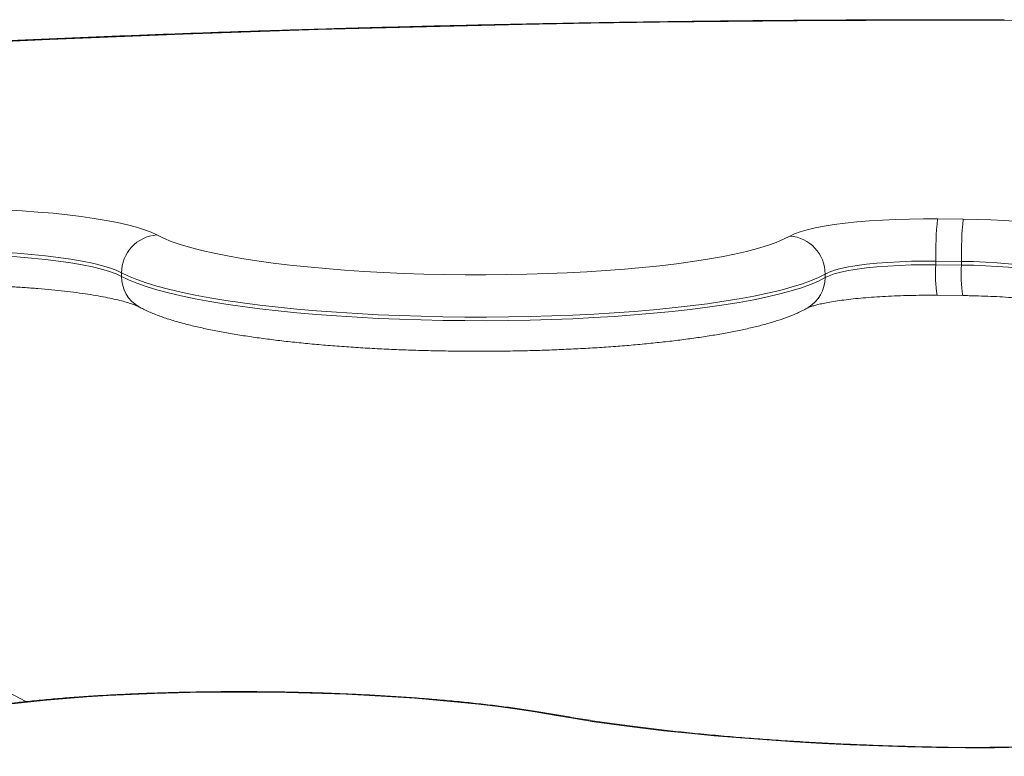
# Model space of a CAD drawing. Header units: millimetres. Extents: x 4385 to 11928, y 17253 to 36963.
# Tile 235 of 256: x 7692.722 to 7692.991, y 18776.631 to 18776.833. Entities that reach past the tile are written whole.
import ezdxf

# ---------------------------------------------------------------- set-up
doc = ezdxf.new("R2010")
doc.units = ezdxf.units.MM
doc.layers.add('БЛАГО_Ботаническая_Р$0$БЛАГО_МАФ', color=7, linetype='Continuous', lineweight=0, true_color=0x000000)

# ---------------------------------------------------------------- blocks, each defined once
blk = doc.blocks.new('БЛАГО_Ботаническая_Р$0$дио 1.15')
at = {"layer": 'БЛАГО_Ботаническая_Р$0$БЛАГО_МАФ'}
for p, q in [((1.614474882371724, 0.2598823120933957), (1.713058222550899, 0.4468625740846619)), ((1.616297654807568, 0.2378829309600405), (1.616200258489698, 0.2374100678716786)), ((1.730987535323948, 0.234079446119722), (1.731977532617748, 0.234079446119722)), ((1.731284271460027, 0.04151983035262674), (1.732274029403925, 0.04151983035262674)), ((1.72654080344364, 0.01085623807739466), (1.726489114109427, 0.003819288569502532)), ((1.734912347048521, 0.01122620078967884), (1.734860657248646, 0.004189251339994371)), ((1.734912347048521, 0.01122620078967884), (1.735902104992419, 0.01122620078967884)), ((1.735850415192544, 0.004189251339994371), (1.735902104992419, 0.01122620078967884)), ((1.747465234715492, 0.01078253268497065), (1.747413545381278, 0.003745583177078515)), ((1.734860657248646, 0.004189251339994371), (1.735850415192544, 0.004189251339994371))]:
    blk.add_line(p, q, dxfattribs=at)
at = {"layer": 'БЛАГО_Ботаническая_Р$0$БЛАГО_МАФ', "flags": 128}
for points in [[(1.801916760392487, -0.007246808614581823), (1.80186459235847, 0.01165479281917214), (1.801753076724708, 0.03054706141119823), (1.801582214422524, 0.04942329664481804), (1.801351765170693, 0.0682767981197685), (1.801061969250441, 0.08710038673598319), (1.800713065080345, 0.1058876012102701), (1.800305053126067, 0.1246315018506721), (1.799838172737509, 0.1433256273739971), (1.79931242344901, 0.1619627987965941), (1.798728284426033, 0.1805370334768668), (1.798085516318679, 0.1990409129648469), (1.797384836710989, 0.2174682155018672), (1.796626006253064, 0.235812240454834), (1.795809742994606, 0.2540662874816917), (1.794936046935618, 0.2722238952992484)], [(1.616200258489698, 0.2374100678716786), (1.615826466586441, 0.2431760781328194), (1.61539452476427, 0.2487934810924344), (1.614906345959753, 0.254240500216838), (1.614363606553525, 0.259497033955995), (1.613768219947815, 0.2645432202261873)], [(1.73688611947, 0.2798698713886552), (1.736821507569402, 0.2754757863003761), (1.736693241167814, 0.271132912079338), (1.736502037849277, 0.2668745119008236), (1.736249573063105, 0.2627338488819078), (1.735937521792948, 0.2587425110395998), (1.735568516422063, 0.2549316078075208), (1.735145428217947, 0.2513305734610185), (1.734671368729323, 0.2479671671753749), (1.734150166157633, 0.2448672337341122), (1.733585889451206, 0.2420549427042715), (1.732982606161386, 0.2395520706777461), (1.732345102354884, 0.2373777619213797), (1.731678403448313, 0.2355487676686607), (1.730987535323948, 0.234079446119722)], [(1.731977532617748, 0.234079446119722), (1.732668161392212, 0.2355487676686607), (1.733334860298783, 0.2373777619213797), (1.733972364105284, 0.2395520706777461), (1.734575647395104, 0.2420549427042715), (1.735139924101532, 0.2448672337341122), (1.735661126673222, 0.2479671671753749), (1.736135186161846, 0.2513305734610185), (1.736558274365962, 0.2549316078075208), (1.736927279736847, 0.2587425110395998), (1.737239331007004, 0.2627338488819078), (1.737491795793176, 0.2668745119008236), (1.737682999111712, 0.271132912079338), (1.737811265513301, 0.2754757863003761), (1.737875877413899, 0.2798698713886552)], [(1.74943876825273, 0.279426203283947), (1.74937535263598, 0.2748100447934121), (1.74925306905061, 0.2702367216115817), (1.749072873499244, 0.2657337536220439), (1.74883548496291, 0.2613274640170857), (1.748542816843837, 0.2570439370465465), (1.748196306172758, 0.2529085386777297), (1.747797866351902, 0.2489456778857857), (1.747350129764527, 0.245179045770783), (1.74685549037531, 0.2416308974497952), (1.74631729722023, 0.2383218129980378), (1.745738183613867, 0.2352718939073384), (1.745121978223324, 0.2324988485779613), (1.744472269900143, 0.2300189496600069), (1.743792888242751, 0.2278475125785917), (1.743087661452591, 0.2259967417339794), (1.742360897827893, 0.2244776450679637)], [(1.611325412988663, 0.115806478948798), (1.612103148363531, 0.1204812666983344), (1.612834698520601, 0.1254190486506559), (1.613517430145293, 0.1306028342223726), (1.61414943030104, 0.1360158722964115), (1.614728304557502, 0.1416397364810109), (1.61525237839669, 0.147455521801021), (1.615719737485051, 0.1534440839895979), (1.616128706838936, 0.1595850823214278), (1.616478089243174, 0.1658584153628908), (1.616766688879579, 0.1722425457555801), (1.616993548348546, 0.178716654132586), (1.617157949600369, 0.1852587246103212), (1.617259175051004, 0.1918472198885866), (1.617296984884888, 0.1984598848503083), (1.617271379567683, 0.2050744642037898), (1.617182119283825, 0.2116694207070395), (1.617029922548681, 0.2182220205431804), (1.61681478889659, 0.2247107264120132), (1.616538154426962, 0.2311140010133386), (1.616200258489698, 0.2374100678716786)], [(1.730987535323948, 0.234079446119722), (1.730044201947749, 0.2321621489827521), (1.729121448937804, 0.2299091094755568), (1.728222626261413, 0.2273284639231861), (1.727351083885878, 0.2244293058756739), (1.726509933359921, 0.2212219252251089), (1.725702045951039, 0.2177180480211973), (1.724930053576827, 0.2139296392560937), (1.724197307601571, 0.209870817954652), (1.723505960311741, 0.2055554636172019), (1.722858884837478, 0.2009996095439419), (1.722257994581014, 0.1962190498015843), (1.721705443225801, 0.1912310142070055), (1.721203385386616, 0.1860532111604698), (1.720753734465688, 0.1807043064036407), (1.720357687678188, 0.1752032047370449), (1.720017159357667, 0.1695695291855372), (1.719732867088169, 0.1638233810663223), (1.719506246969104, 0.157985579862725), (1.719337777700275, 0.1520764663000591), (1.719228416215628, 0.1461173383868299), (1.719178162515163, 0.1401294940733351), (1.719187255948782, 0.1341344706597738), (1.719255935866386, 0.1281533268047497), (1.719383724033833, 0.1222073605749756), (1.719570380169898, 0.1163181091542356), (1.71981494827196, 0.1105066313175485), (1.720116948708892, 0.1047932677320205), (1.720474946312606, 0.09919859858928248), (1.720887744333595, 0.0937427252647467), (1.721353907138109, 0.0884447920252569), (1.721871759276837, 0.0833239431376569), (1.722439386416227, 0.07839860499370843), (1.723054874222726, 0.0736860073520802), (1.723716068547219, 0.06920314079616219), (1.724420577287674, 0.06496579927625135), (1.725165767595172, 0.06098953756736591), (1.725949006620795, 0.05728799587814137), (1.726767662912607, 0.05387481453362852), (1.727618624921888, 0.05076195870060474), (1.72849902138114, 0.04796067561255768), (1.7294055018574, 0.04548077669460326), (1.73033519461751, 0.04333135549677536), (1.731284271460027, 0.04151983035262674)], [(1.732274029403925, 0.04151983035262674), (1.73132495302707, 0.04333135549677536), (1.730395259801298, 0.04548077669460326), (1.729488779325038, 0.04796067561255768), (1.728608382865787, 0.05076195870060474), (1.727757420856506, 0.05387481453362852), (1.726938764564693, 0.05728799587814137), (1.72615552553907, 0.06098953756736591), (1.725410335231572, 0.06496579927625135), (1.724705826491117, 0.06920314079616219), (1.724044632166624, 0.0736860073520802), (1.723429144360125, 0.07839860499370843), (1.722861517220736, 0.0833239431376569), (1.722343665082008, 0.0884447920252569), (1.721877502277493, 0.0937427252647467), (1.721464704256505, 0.09919859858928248), (1.72110670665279, 0.1047932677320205), (1.72080494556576, 0.1105066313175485), (1.720560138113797, 0.1163181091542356), (1.720373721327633, 0.1222073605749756), (1.720245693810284, 0.1281533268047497), (1.72017701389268, 0.1341344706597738), (1.720167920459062, 0.1401294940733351), (1.720218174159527, 0.1461173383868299), (1.720327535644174, 0.1520764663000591), (1.720496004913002, 0.157985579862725), (1.720722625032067, 0.1638233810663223), (1.721006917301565, 0.1695695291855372), (1.721347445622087, 0.1752032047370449), (1.721743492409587, 0.1807043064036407), (1.722193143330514, 0.1860532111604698), (1.722695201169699, 0.1912310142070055), (1.723247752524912, 0.1962190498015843), (1.723848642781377, 0.2009996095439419), (1.7244957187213, 0.2055554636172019), (1.72518706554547, 0.209870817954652), (1.725919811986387, 0.2139296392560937), (1.726691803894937, 0.2177180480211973), (1.727499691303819, 0.2212219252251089), (1.728340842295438, 0.2244293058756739), (1.729212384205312, 0.2273284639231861), (1.730111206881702, 0.2299091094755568), (1.731033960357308, 0.2321621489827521), (1.731977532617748, 0.234079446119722)], [(1.742360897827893, 0.2244776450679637), (1.741470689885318, 0.2226601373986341), (1.740601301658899, 0.2205107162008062), (1.739755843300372, 0.2180377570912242), (1.738937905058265, 0.2152508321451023), (1.738150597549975, 0.2121611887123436), (1.737396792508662, 0.2087805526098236), (1.736679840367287, 0.2051223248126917), (1.736002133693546, 0.2012011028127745), (1.735366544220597, 0.1970319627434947), (1.734775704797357, 0.1926314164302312), (1.734231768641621, 0.1880166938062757), (1.733736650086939, 0.1832059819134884), (1.733292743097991, 0.1782181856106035), (1.732901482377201, 0.1730726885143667), (1.732564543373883, 0.1677898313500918), (1.732283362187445, 0.1623901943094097), (1.732058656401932, 0.1568953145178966), (1.731891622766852, 0.1513264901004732), (1.731782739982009, 0.145705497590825), (1.731732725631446, 0.1400543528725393), (1.731741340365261, 0.1343957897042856), (1.731808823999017, 0.1287513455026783), (1.731934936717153, 0.1231435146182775), (1.732119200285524, 0.1175940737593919), (1.732360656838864, 0.112125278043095), (1.73265858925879, 0.1067579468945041), (1.733011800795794, 0.1015136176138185), (1.733418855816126, 0.09641287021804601), (1.733878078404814, 0.0914753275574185), (1.73438779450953, 0.08672085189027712), (1.734945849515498, 0.08216763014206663), (1.735550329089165, 0.07783384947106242), (1.736198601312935, 0.07373650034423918), (1.736888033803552, 0.0698916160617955), (1.73761623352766, 0.06631403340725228), (1.7383803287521, 0.06301834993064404), (1.739177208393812, 0.06001700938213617), (1.740003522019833, 0.05732197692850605), (1.740856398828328, 0.05494378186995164), (1.74173224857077, 0.05289175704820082), (1.742627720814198, 0.05117403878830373)], [(1.602622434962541, 0.002667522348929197), (1.602723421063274, 0.01062842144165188), (1.602887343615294, 0.018551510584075), (1.603113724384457, 0.02641860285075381), (1.603402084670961, 0.03421151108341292), (1.603751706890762, 0.04191324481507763), (1.604162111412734, 0.04950561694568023), (1.604632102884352, 0.0569716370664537), (1.605160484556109, 0.06429431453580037), (1.605746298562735, 0.0714571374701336), (1.606388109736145, 0.07844383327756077), (1.607084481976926, 0.08523836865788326), (1.607833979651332, 0.09182518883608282), (1.608634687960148, 0.09818969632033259), (1.609484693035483, 0.104317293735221), (1.610382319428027, 0.110193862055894), (1.611325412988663, 0.115806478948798)], [(1.611314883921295, 0.114411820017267), (1.611351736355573, 0.1146661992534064), (1.611325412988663, 0.115806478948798)], [(1.742627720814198, 0.05117403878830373), (1.743231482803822, 0.04994976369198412), (1.743812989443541, 0.04838448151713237), (1.744366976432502, 0.04649207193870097), (1.744888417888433, 0.04429000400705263), (1.745372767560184, 0.04179837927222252), (1.745815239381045, 0.03903993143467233), (1.746212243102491, 0.03603954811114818), (1.746559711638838, 0.0328252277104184), (1.746854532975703, 0.02942568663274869), (1.747094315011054, 0.02587227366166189), (1.747276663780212, 0.02219729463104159), (1.74739990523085, 0.01843449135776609), (1.747462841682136, 0.01461784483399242), (1.747465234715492, 0.01078253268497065)], [(1.731284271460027, 0.04151983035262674), (1.731810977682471, 0.04042334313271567), (1.732314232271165, 0.03898106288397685), (1.732787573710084, 0.03721069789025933), (1.733225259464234, 0.03513402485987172), (1.73362202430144, 0.0327771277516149), (1.733972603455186, 0.03016896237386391), (1.734272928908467, 0.02734207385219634), (1.734518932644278, 0.02433187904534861), (1.734707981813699, 0.02117523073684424), (1.734837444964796, 0.01791161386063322), (1.734905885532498, 0.01458147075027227), (1.734912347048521, 0.01122620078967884)], [(1.735902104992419, 0.01122620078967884), (1.735895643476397, 0.01458147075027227), (1.735827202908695, 0.01791161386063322), (1.735697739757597, 0.02117523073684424), (1.735508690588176, 0.02433187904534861), (1.735262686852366, 0.02734207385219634), (1.734962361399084, 0.03016896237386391), (1.734611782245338, 0.0327771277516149), (1.734215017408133, 0.03513402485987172), (1.733777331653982, 0.03721069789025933), (1.733303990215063, 0.03898106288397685), (1.73280073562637, 0.04042334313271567), (1.732274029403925, 0.04151983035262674)], [(1.734860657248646, 0.004189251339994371), (1.734804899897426, 0.0008504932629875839), (1.734688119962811, -0.002430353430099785), (1.734511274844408, -0.005612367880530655), (1.73427651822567, -0.008656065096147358), (1.733987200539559, -0.01152387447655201), (1.733646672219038, -0.01417990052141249), (1.733259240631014, -0.01659135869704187), (1.732829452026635, -0.01872833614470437), (1.73236304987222, -0.02056403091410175), (1.731865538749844, -0.02207594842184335), (1.731343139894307, -0.02324518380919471), (1.730802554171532, -0.02405713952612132)], [(1.731792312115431, -0.02405713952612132), (1.732332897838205, -0.02324518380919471), (1.732855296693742, -0.02207594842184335), (1.733352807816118, -0.02056403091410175), (1.733819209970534, -0.01872833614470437), (1.734248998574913, -0.01659135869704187), (1.734636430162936, -0.01417990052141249), (1.734976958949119, -0.01152387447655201), (1.73526651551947, -0.008656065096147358), (1.735501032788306, -0.005612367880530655), (1.73567787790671, -0.002430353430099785), (1.735794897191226, 0.0008504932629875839), (1.735850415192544, 0.004189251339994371)], [(1.747413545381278, 0.003745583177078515), (1.747354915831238, -7.345632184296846e-05), (1.747236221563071, -0.003841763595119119), (1.74705818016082, -0.007524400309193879), (1.746822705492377, -0.01108786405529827), (1.746531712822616, -0.0145000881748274), (1.746188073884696, -0.01772948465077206), (1.745794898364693, -0.02074661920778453), (1.745355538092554, -0.02352421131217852), (1.744874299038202, -0.02603665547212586), (1.744355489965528, -0.02826097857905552), (1.74380365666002, -0.03017707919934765), (1.743224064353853, -0.03176748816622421), (1.74262173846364, -0.03301760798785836), (1.742002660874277, -0.03391619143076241)], [(1.611315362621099, -0.1104999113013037), (1.610372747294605, -0.1048844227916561), (1.609475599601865, -0.09900474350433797), (1.608626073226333, -0.0928745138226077), (1.60782584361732, -0.08650737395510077), (1.607077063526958, -0.07991792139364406), (1.606381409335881, -0.07312123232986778), (1.605740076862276, -0.06613238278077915), (1.605154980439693, -0.05896764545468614), (1.604627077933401, -0.05164329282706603), (1.604157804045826, -0.0441755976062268), (1.6037483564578, -0.03658202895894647), (1.603399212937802, -0.02887933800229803), (1.603111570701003, -0.02108523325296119), (1.602885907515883, -0.01321742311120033), (1.602722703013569, -0.005293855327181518), (1.602622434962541, 0.002667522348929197)], [(1.80158771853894, -0.0260469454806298), (1.801916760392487, -0.007246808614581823)]]:
    blk.add_lwpolyline(points, dxfattribs=at)
at = {"layer": 'БЛАГО_Ботаническая_Р$0$БЛАГО_МАФ'}
for centre, radius, start, end in [((1.73083870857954, 0.2247129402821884), 0.00936768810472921, 89.08969011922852, 150.8148447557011), ((1.732034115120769, 0.2237254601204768), 0.01035414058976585, 4.165968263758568, 90.31310591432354), ((1.732311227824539, 0.05185896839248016), 0.0103392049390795, 269.793860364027, 356.2016096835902), ((1.731155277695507, 0.05092640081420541), 0.009407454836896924, 210.772532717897, 270.7856541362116), ((1.732468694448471, -0.02837958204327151), 0.03968109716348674, 86.46936171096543, 98.59147847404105), ((1.738016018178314, -0.08458405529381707), 0.09583357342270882, 84.3414264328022, 91.26394214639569), ((1.732417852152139, -0.03546110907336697), 0.03972553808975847, 86.47453989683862, 98.58302998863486), ((1.737964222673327, -0.09162375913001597), 0.09583632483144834, 84.34152525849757, 91.26384289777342)]:
    blk.add_arc(centre, radius, start, end, dxfattribs=at)
for points, knots in [([(1.802054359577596, -0.007319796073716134), (1.802052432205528, -0.005512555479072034), (1.802044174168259, 0.002231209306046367), (1.801992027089, 0.01590926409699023), (1.801877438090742, 0.03370661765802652), (1.80170873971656, 0.05148878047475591), (1.8014873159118, 0.06925020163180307), (1.801213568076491, 0.08698513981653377), (1.800887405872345, 0.1046881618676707), (1.800508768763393, 0.1223536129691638), (1.800078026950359, 0.1399759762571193), (1.799595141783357, 0.1575496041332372), (1.799059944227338, 0.1750690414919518), (1.798473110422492, 0.1925287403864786), (1.797835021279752, 0.2099232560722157), (1.797144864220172, 0.2272470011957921), (1.796404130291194, 0.2444945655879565), (1.795611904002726, 0.2616604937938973), (1.794768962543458, 0.278739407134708), (1.793876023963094, 0.2957259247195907), (1.792932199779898, 0.3126146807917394), (1.791938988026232, 0.3294004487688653), (1.790895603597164, 0.3460778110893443), (1.789803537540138, 0.3626417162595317), (1.788662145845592, 0.3790868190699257), (1.787472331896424, 0.3954079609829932), (1.786234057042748, 0.4116000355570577), (1.784948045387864, 0.427657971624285), (1.783614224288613, 0.4435767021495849), (1.782233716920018, 0.4593513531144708), (1.780806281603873, 0.4749764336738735), (1.779333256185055, 0.4904493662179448), (1.777812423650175, 0.5057570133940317), (1.776417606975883, 0.5193224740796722), (1.775510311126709, 0.5277092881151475), (1.775142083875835, 0.5311130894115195)], [0, 0, 0, 0, 0.009514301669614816, 0.04076740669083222, 0.072020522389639, 0.1032743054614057, 0.1345277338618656, 0.1657814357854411, 0.1970351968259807, 0.2282896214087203, 0.2595440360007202, 0.2907990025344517, 0.32205422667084, 0.3533101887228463, 0.3845665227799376, 0.4158236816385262, 0.4470812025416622, 0.4783394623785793, 0.5095987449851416, 0.5408584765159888, 0.5721193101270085, 0.6033813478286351, 0.6346439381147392, 0.6659082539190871, 0.6971735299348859, 0.7284400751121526, 0.7597081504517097, 0.7909775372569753, 0.8222487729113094, 0.8535214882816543, 0.8847960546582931, 0.9160727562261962, 0.9473518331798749, 0.9786326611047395, 0.9999999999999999, 0.9999999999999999, 0.9999999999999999, 0.9999999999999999]), ([(1.616297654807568, 0.2378829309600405), (1.616240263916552, 0.2388291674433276), (1.616073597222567, 0.2415771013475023), (1.615759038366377, 0.246043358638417), (1.615338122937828, 0.2512283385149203), (1.614867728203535, 0.2562731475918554), (1.614349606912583, 0.2611660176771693), (1.613784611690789, 0.2658932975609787), (1.613173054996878, 0.2704430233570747), (1.612515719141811, 0.2748041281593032), (1.611813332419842, 0.2789671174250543), (1.611064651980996, 0.282923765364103), (1.610269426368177, 0.2866686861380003), (1.6094233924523, 0.2901976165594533), (1.608522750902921, 0.2935115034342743), (1.60755625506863, 0.2966153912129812), (1.606506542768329, 0.2995209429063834), (1.605341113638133, 0.3022476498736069), (1.604079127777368, 0.3046738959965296), (1.602748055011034, 0.3067227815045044), (1.601404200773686, 0.3083654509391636), (1.600028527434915, 0.3096867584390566), (1.598580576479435, 0.3107541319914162), (1.59703130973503, 0.311594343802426), (1.595321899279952, 0.3121959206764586), (1.59378404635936, 0.3125168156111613), (1.59281875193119, 0.3124934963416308), (1.5925058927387, 0.3124859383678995)], [0, 0, 0, 0, 0.02336771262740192, 0.06786139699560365, 0.1123925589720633, 0.1569790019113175, 0.2016352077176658, 0.2463751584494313, 0.2912212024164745, 0.3362004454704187, 0.3813466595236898, 0.4267096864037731, 0.4723539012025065, 0.5183715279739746, 0.5648937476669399, 0.6121172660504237, 0.6603345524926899, 0.7099753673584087, 0.7615531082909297, 0.8066701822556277, 0.8444634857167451, 0.8770771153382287, 0.9062950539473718, 0.9333297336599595, 0.9590529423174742, 0.9867287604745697, 1, 1, 1, 1]), ([(1.728514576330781, 0.279500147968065), (1.7285076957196, 0.2787565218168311), (1.728487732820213, 0.2765990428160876), (1.728415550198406, 0.2730463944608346), (1.72828233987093, 0.2688791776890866), (1.728098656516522, 0.2647902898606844), (1.727867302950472, 0.2608048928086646), (1.727590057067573, 0.2569476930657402), (1.727268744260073, 0.2532432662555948), (1.726907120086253, 0.2497157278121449), (1.726508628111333, 0.2463888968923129), (1.726077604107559, 0.2432870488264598), (1.725620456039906, 0.2404334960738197), (1.725143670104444, 0.2378521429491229), (1.724656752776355, 0.2355666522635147), (1.724172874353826, 0.2335998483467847), (1.723707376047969, 0.2319752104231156), (1.723297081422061, 0.2307541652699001), (1.722968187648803, 0.2299174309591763), (1.722758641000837, 0.2294665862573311), (1.722686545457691, 0.2293307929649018), (1.722661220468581, 0.2292830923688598)], [0, 0, 0, 0, 0.03133047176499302, 0.09089894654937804, 0.1504378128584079, 0.2099099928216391, 0.2692788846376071, 0.3285155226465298, 0.3875709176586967, 0.4463939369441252, 0.5049195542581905, 0.5630518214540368, 0.6206798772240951, 0.6776472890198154, 0.7337484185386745, 0.7887097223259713, 0.8421700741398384, 0.8936789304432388, 0.9373308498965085, 0.9779859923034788, 1, 1, 1, 1]), ([(1.611315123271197, 0.1144125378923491), (1.611446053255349, 0.1151678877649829), (1.611829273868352, 0.1173787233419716), (1.61243201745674, 0.1212085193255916), (1.613107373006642, 0.1259590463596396), (1.613735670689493, 0.1308953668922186), (1.614317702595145, 0.1360021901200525), (1.614851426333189, 0.1412688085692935), (1.615337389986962, 0.1466827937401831), (1.61577373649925, 0.1522310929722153), (1.616160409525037, 0.1579000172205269), (1.616496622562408, 0.1636752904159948), (1.616781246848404, 0.169542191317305), (1.617013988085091, 0.1754857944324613), (1.61719417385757, 0.1814906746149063), (1.617321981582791, 0.1875412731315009), (1.617395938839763, 0.1936217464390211), (1.617417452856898, 0.1997162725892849), (1.617385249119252, 0.2058088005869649), (1.617300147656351, 0.211883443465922), (1.61716156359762, 0.2179240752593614), (1.616971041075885, 0.2239153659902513), (1.616727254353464, 0.2298402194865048), (1.616494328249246, 0.2344859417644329), (1.616340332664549, 0.2371457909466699), (1.616297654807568, 0.2378829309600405)], [0, 0, 0, 0, 0.024036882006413, 0.07035361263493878, 0.1165102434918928, 0.1625184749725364, 0.2084106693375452, 0.2542054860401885, 0.2999259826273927, 0.3455845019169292, 0.3911932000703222, 0.4367625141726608, 0.4822974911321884, 0.527807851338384, 0.5732983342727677, 0.6187741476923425, 0.664239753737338, 0.7096984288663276, 0.7551571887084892, 0.8006158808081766, 0.8460810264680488, 0.8915551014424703, 0.937044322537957, 0.982552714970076, 1, 1, 1, 1]), ([(1.722661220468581, 0.2292830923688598), (1.722442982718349, 0.2288689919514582), (1.721746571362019, 0.2275475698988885), (1.720714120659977, 0.2251649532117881), (1.719583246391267, 0.2220382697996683), (1.718570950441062, 0.2187106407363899), (1.717659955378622, 0.2152349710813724), (1.716829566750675, 0.2115985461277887), (1.716063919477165, 0.2077875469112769), (1.715355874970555, 0.203795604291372), (1.71470072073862, 0.199623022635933), (1.714096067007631, 0.1952749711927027), (1.713541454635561, 0.1907587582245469), (1.713036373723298, 0.186084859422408), (1.712581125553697, 0.1812649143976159), (1.712176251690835, 0.1763120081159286), (1.711821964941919, 0.1712403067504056), (1.711519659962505, 0.1660648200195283), (1.711269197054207, 0.1608014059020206), (1.71107105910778, 0.1554662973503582), (1.710926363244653, 0.150076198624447), (1.710834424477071, 0.144648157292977), (1.710796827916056, 0.1391995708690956), (1.71081224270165, 0.1337478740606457), (1.710881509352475, 0.1283106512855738), (1.711004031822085, 0.1229053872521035), (1.711179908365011, 0.1175493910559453), (1.711407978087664, 0.112259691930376), (1.711688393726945, 0.1070529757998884), (1.712020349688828, 0.1019455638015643), (1.712402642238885, 0.09695300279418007), (1.712835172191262, 0.09209027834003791), (1.713316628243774, 0.08737174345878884), (1.713846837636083, 0.08281062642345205), (1.714425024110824, 0.07841867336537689), (1.715051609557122, 0.07420681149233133), (1.715726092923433, 0.0701837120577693), (1.716450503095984, 0.06635584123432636), (1.717227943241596, 0.06272625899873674), (1.71806374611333, 0.0592944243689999), (1.71896883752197, 0.05605353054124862), (1.71996137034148, 0.05298673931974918), (1.721080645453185, 0.05006840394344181), (1.72211828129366, 0.04780740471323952), (1.722843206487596, 0.04652005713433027), (1.723072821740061, 0.04611229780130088)], [0, 0, 0, 0, 0.01255301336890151, 0.04005750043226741, 0.06765148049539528, 0.09398501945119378, 0.1192716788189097, 0.1438595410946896, 0.1679780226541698, 0.1917705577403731, 0.2153299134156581, 0.2387156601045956, 0.2619726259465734, 0.2851292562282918, 0.3082082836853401, 0.3312265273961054, 0.3541973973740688, 0.3771308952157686, 0.4000342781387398, 0.4229154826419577, 0.4457802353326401, 0.4686329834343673, 0.4914795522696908, 0.5143220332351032, 0.5371655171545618, 0.5600138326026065, 0.5828693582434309, 0.6057386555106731, 0.6286255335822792, 0.6515355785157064, 0.6744758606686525, 0.6974551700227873, 0.720481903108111, 0.7435686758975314, 0.7667324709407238, 0.7899929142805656, 0.8133776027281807, 0.8369252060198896, 0.8606901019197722, 0.884749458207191, 0.909219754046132, 0.9342814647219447, 0.9602130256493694, 0.9873977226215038, 1, 1, 1, 1]), ([(1.602735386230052, 0.002666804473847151), (1.602744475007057, 0.00365649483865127), (1.602775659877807, 0.00705228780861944), (1.602867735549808, 0.01283894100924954), (1.603029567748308, 0.02000266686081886), (1.603243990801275, 0.02711502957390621), (1.603509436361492, 0.03416223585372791), (1.603825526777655, 0.0411303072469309), (1.60419086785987, 0.04800550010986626), (1.604605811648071, 0.05477399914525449), (1.60506881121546, 0.06142249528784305), (1.605578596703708, 0.06793747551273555), (1.606134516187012, 0.07430597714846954), (1.606734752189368, 0.08051514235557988), (1.607378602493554, 0.08655179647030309), (1.608063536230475, 0.09240421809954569), (1.608788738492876, 0.09805941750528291), (1.609551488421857, 0.103506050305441), (1.610336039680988, 0.1086358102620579), (1.610931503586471, 0.1122236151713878), (1.611257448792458, 0.114083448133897), (1.611315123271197, 0.1144125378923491)], [0, 0, 0, 0, 0.02350218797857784, 0.0806399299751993, 0.1377761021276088, 0.1949061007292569, 0.2520228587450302, 0.309128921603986, 0.3662168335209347, 0.4232851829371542, 0.4803285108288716, 0.5373442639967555, 0.594326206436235, 0.6512681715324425, 0.7081630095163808, 0.7650045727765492, 0.8217813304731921, 0.8784815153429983, 0.9350922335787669, 0.9885148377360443, 1, 1, 1, 1]), ([(1.723048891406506, 0.04615489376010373), (1.723046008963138, 0.0461601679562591), (1.723028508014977, 0.04619218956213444), (1.723115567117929, 0.04601495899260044), (1.723279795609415, 0.04558769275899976), (1.723526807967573, 0.04484106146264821), (1.723821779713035, 0.04378214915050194), (1.72415077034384, 0.04239436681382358), (1.724496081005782, 0.04068513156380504), (1.724841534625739, 0.03866977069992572), (1.725175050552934, 0.03637260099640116), (1.725486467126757, 0.0338223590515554), (1.725767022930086, 0.03104968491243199), (1.726011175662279, 0.02808705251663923), (1.726213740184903, 0.02496682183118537), (1.726371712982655, 0.02172180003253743), (1.726481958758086, 0.01838470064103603), (1.726541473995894, 0.01504765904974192), (1.7265509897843, 0.01252907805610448), (1.726542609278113, 0.01115277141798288), (1.72654080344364, 0.01085623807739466)], [0, 0, 0, 0, 0.008090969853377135, 0.04912351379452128, 0.0940947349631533, 0.1433972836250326, 0.196871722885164, 0.2540444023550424, 0.3142819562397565, 0.376935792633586, 0.4414302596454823, 0.507297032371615, 0.5741845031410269, 0.6418148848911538, 0.7099931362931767, 0.7785640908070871, 0.8474139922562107, 0.9164491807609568, 0.9819984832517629, 1, 1, 1, 1]), ([(1.726489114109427, 0.003819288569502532), (1.726483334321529, 0.003221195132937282), (1.726466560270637, 0.001485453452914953), (1.726400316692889, -0.001366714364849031), (1.726274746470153, -0.004691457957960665), (1.726101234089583, -0.007919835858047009), (1.725882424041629, -0.01101952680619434), (1.725621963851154, -0.01395860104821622), (1.725324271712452, -0.01670534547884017), (1.724995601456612, -0.01922810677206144), (1.724642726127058, -0.02149584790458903), (1.72427739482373, -0.02347658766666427), (1.723911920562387, -0.02514027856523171), (1.723580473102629, -0.02640921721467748), (1.723301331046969, -0.0273032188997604), (1.723105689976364, -0.02783832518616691), (1.722989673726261, -0.02809160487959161), (1.723000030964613, -0.02807156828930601), (1.723003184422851, -0.02806546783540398)], [0, 0, 0, 0, 0.03902718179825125, 0.1132617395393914, 0.187403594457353, 0.2613559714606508, 0.335030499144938, 0.4083063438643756, 0.481037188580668, 0.5530283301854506, 0.6240269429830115, 0.6936715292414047, 0.761488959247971, 0.826848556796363, 0.8820146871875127, 0.9329993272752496, 0.9796005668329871, 1, 1, 1, 1]), ([(1.602698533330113, 0.002667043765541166), (1.602699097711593, 0.002667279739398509), (1.60269968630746, 0.002667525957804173), (1.602625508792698, 0.002667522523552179), (1.602622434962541, 0.002667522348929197)], [0, 0, 0, 0, 0.9585591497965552, 1, 1, 1, 1]), ([(1.611305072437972, -0.1091076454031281), (1.611155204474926, -0.1082444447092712), (1.610723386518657, -0.105757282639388), (1.610034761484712, -0.1014672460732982), (1.609251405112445, -0.09617183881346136), (1.608504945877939, -0.09065642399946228), (1.607796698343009, -0.0849360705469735), (1.607128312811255, -0.07902195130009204), (1.606501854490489, -0.07292678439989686), (1.605919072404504, -0.06666313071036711), (1.605380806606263, -0.06024400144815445), (1.604889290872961, -0.05368247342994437), (1.60444465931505, -0.04699178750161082), (1.604048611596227, -0.04018545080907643), (1.603701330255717, -0.03327710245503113), (1.603404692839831, -0.02628036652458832), (1.603158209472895, -0.01920925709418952), (1.602963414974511, -0.01207776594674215), (1.602822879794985, -0.005025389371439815), (1.602758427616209, -0.0001018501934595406), (1.602736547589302, 0.002422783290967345), (1.602734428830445, 0.002667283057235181)], [0, 0, 0, 0, 0.02996561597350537, 0.08634069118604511, 0.1428151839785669, 0.1994059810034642, 0.2560910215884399, 0.3128554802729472, 0.3696889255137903, 0.426578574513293, 0.4835175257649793, 0.5404958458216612, 0.5975100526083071, 0.6545534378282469, 0.7116208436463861, 0.7687085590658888, 0.8258134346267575, 0.8829310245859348, 0.9400596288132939, 0.9941950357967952, 1, 1, 1, 1]), ([(1.802011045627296, -0.00732003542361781), (1.80201070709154, -0.007297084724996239), (1.802010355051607, -0.007273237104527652), (1.801920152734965, -0.007247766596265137), (1.801916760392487, -0.007246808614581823)], [0, 0, 0, 0, 0.9623887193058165, 1, 1, 1, 1])]:
    blk.add_open_spline(points, degree=3, knots=knots, dxfattribs=at)
blk = doc.blocks.new('*U1064')
at = {"layer": 'БЛАГО_Ботаническая_Р$0$БЛАГО_МАФ', "color": 1, "rotation": 89.8122082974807}
blk.add_blockref('БЛАГО_Ботаническая_Р$0$дио 1.15', (7692.978097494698, 18775.03049131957), dxfattribs=at)

msp = doc.modelspace()

# ---------------------------------------------------------------- block references
msp.add_blockref('*U1064', (0, 0))

doc.saveas('drawing.dxf')
